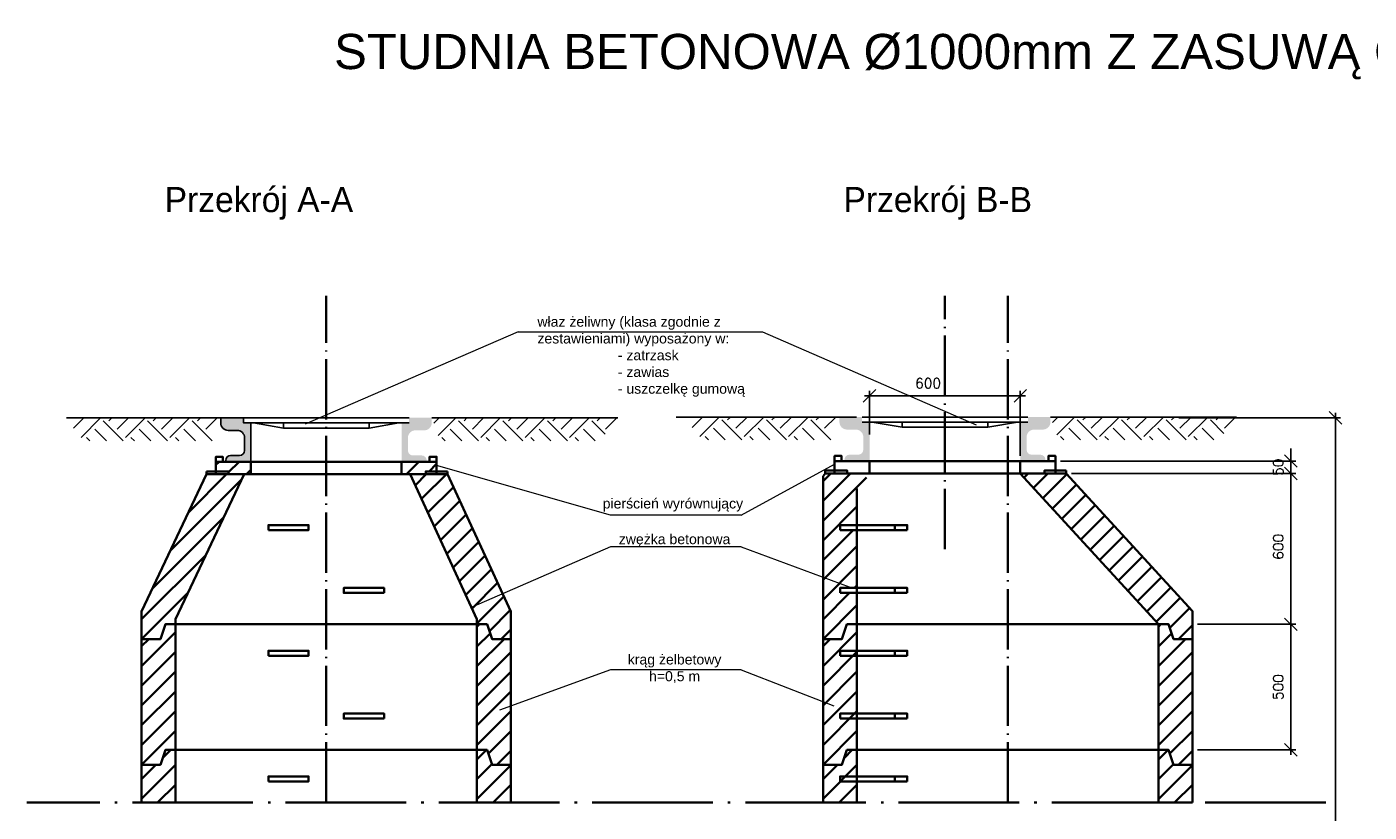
# Model space of a CAD drawing. Header units: inches. Extents: x 2742 to 3720, y -446 to 261.
# Tile 3 of 4: x 2785 to 3320, y -51 to 261. Entities that reach past the tile are written whole.
import ezdxf

# ---------------------------------------------------------------- set-up
doc = ezdxf.new("R2010")
doc.units = ezdxf.units.IN
doc.header["$MEASUREMENT"] = 0
doc.linetypes.add('ACAD_ISO04W100', pattern=[30.5, 24, -3, 0.5, -3])
for name, color, linetype, lineweight in [('kregi', 5, 'Continuous', 35), ('odnośniki', 7, 'Continuous', 15), ('opisy', 7, 'Continuous', 20), ('wymiary', 18, 'Continuous', 15)]:
    doc.layers.add(name, color=color, linetype=linetype, lineweight=lineweight)
doc.layers.add('kresk', color=7, linetype='Continuous')
doc.layers.add('studnia', color=3, linetype='Continuous')
doc.styles.add('Arial', font='arial.ttf')
doc.styles.add('iso20', font='romans.shx', dxfattribs={"height": 4})
doc.dimstyles.new('ISO-20', dxfattribs={"dimtxt": 4, "dimasz": 5, "dimexe": 2, "dimexo": 2, "dimgap": 3, "dimtad": 1, "dimlfac": 10, "dimtxsty": 'iso20', "dimblk": 'OBLIQUE', "dimcen": 2.5, "dimdle": 2, "dimadec": 0, "dimazin": 0, "dimtfac": 1, "dimtmove": 0, "dimatfit": 3, "dimldrblk": 'OBLIQUE', "dimfxl": 0, "dimarcsym": 0})

# ---------------------------------------------------------------- blocks, each defined once
blk = doc.blocks.new('_Oblique')
at = {"layer": 'kresk', "color": 0, "lineweight": -2}
blk.add_line((-0.5, -0.5), (0.5, 0.5), dxfattribs=at)
blk = doc.blocks.new('*D20')
at = {"layer": 'Defpoints', "color": 0, "transparency": 16777216}
for p in [(3180.82, 114.61), (3120.82, 97.24), (3180.82, 88.66)]:
    blk.add_point(p, dxfattribs=at)
at = {"layer": 'wymiary', "color": 0, "lineweight": -2, "transparency": 16777216}
for p, q in [((3118.82, 114.61), (3182.82, 114.61)), ((3120.82, 99.24), (3120.82, 116.61)), ((3180.82, 90.66), (3180.82, 116.61))]:
    blk.add_line(p, q, dxfattribs=at)
at = {"layer": 'wymiary', "color": 0, "lineweight": -2, "transparency": 16777216, "xscale": 5, "yscale": 5, "zscale": 5, "rotation": 180}
blk.add_blockref('_Oblique', (3120.82, 114.61), dxfattribs=at)
at = {"layer": 'wymiary', "color": 0, "lineweight": -2, "transparency": 16777216, "xscale": 5, "yscale": 5, "zscale": 5}
blk.add_blockref('_Oblique', (3180.82, 114.61), dxfattribs=at)
at = {"layer": 'wymiary', "color": 0, "transparency": 16777216, "insert": (3144.1, 119.61), "char_height": 4, "attachment_point": 5, "style": 'iso20'}
blk.add_mtext('600', dxfattribs=at)
blk = doc.blocks.new('*D31')
at = {"layer": 'Defpoints', "color": 0, "transparency": 16777216}
for p in [(3249.31, 23.66), (3249.31, -26.34), (3288.48, -26.34)]:
    blk.add_point(p, dxfattribs=at)
at = {"layer": 'wymiary', "color": 0, "lineweight": -2, "transparency": 16777216}
for p, q in [((3251.31, 23.66), (3290.48, 23.66)), ((3288.48, 25.66), (3288.48, -28.34)), ((3251.31, -26.34), (3290.48, -26.34))]:
    blk.add_line(p, q, dxfattribs=at)
at = {"layer": 'wymiary', "color": 0, "lineweight": -2, "transparency": 16777216, "xscale": 5, "yscale": 5, "zscale": 5}
for p, rotation in [((3288.48, 23.66), 90), ((3288.48, -26.34), 270)]:
    blk.add_blockref('_Oblique', p, dxfattribs=dict(at, rotation=rotation))
at = {"layer": 'wymiary', "color": 0, "transparency": 16777216, "insert": (3283.48, -1.34), "char_height": 4, "attachment_point": 5, "rotation": 90, "style": 'iso20'}
blk.add_mtext('500', dxfattribs=at)
blk = doc.blocks.new('*D32')
at = {"layer": 'Defpoints', "color": 0, "transparency": 16777216}
for p in [(3199.13, 83.66), (3249.31, 23.66), (3288.48, 23.66)]:
    blk.add_point(p, dxfattribs=at)
at = {"layer": 'wymiary', "color": 0, "lineweight": -2, "transparency": 16777216}
for p, q in [((3288.48, 85.66), (3288.48, 21.66)), ((3201.13, 83.66), (3290.48, 83.66)), ((3251.31, 23.66), (3290.48, 23.66))]:
    blk.add_line(p, q, dxfattribs=at)
at = {"layer": 'wymiary', "color": 0, "lineweight": -2, "transparency": 16777216, "xscale": 5, "yscale": 5, "zscale": 5}
for p, rotation in [((3288.48, 83.66), 90), ((3288.48, 23.66), 270)]:
    blk.add_blockref('_Oblique', p, dxfattribs=dict(at, rotation=rotation))
at = {"layer": 'wymiary', "color": 0, "transparency": 16777216, "insert": (3283.48, 54.51), "char_height": 4, "attachment_point": 5, "rotation": 90, "style": 'iso20'}
blk.add_mtext('600', dxfattribs=at)
blk = doc.blocks.new('*D33')
at = {"layer": 'Defpoints', "color": 0, "transparency": 16777216}
for p in [(3241.86, 105.86), (3285.33, -283.53), (3306.25, -283.53)]:
    blk.add_point(p, dxfattribs=at)
at = {"layer": 'wymiary', "color": 0, "lineweight": -2, "transparency": 16777216}
for p, q in [((3306.25, 107.86), (3306.25, -285.53)), ((3243.86, 105.86), (3308.25, 105.86)), ((3287.33, -283.53), (3308.25, -283.53))]:
    blk.add_line(p, q, dxfattribs=at)
at = {"layer": 'wymiary', "color": 0, "lineweight": -2, "transparency": 16777216, "xscale": 5, "yscale": 5, "zscale": 5}
for p, rotation in [((3306.25, 105.86), 90), ((3306.25, -283.53), 270)]:
    blk.add_blockref('_Oblique', p, dxfattribs=dict(at, rotation=rotation))
at = {"layer": 'wymiary', "color": 0, "transparency": 16777216, "insert": (3300.59, -88.83), "char_height": 4, "attachment_point": 5, "rotation": 90, "style": 'iso20'}
blk.add_mtext('zgodnie z profilami', dxfattribs=at)
blk = doc.blocks.new('*D35')
at = {"layer": 'Defpoints', "color": 0, "transparency": 16777216}
for p in [(3194.77, 88.66), (3199.13, 83.66), (3288.48, 83.66)]:
    blk.add_point(p, dxfattribs=at)
at = {"layer": 'wymiary', "color": 0, "lineweight": -2, "transparency": 16777216}
for p, q in [((3288.48, 88.66), (3288.48, 93.66)), ((3196.77, 88.66), (3290.48, 88.66)), ((3288.48, 88.66), (3288.48, 83.66)), ((3201.13, 83.66), (3290.48, 83.66)), ((3288.48, 83.66), (3288.48, 78.66))]:
    blk.add_line(p, q, dxfattribs=at)
at = {"layer": 'wymiary', "color": 0, "lineweight": -2, "transparency": 16777216, "xscale": 5, "yscale": 5, "zscale": 5}
for p, rotation in [((3288.48, 88.66), 270), ((3288.48, 83.66), 90)]:
    blk.add_blockref('_Oblique', p, dxfattribs=dict(at, rotation=rotation))
at = {"layer": 'wymiary', "color": 0, "transparency": 16777216, "insert": (3283.48, 86.16), "char_height": 4, "attachment_point": 5, "rotation": 90, "style": 'iso20'}
blk.add_mtext('50', dxfattribs=at)

msp = doc.modelspace()

# ---------------------------------------------------------------- hatches: boundary and pattern name
at = {"layer": 'kregi'}
h = msp.add_hatch(dxfattribs=at)
h.set_pattern_fill('ANSI31', color=256, scale=45, style=0)
h.set_pattern_definition([(45, (2831.044, 17.754), (-3.97748, 3.97748), [])])
h.paths.add_polyline_path([(2871.8587, 83.3637), (2860.5991, 83.3637), (2856.921, 83.3637), (2831.044, 28.7284), (2831.044, 17.7541), (2838.5126, 17.7541), (2840.5071, 23.6577), (2844.544, 23.6577), (2844.544, 25.693)])
h.paths.add_polyline_path([(2952.8555, 83.3637), (2952.8555, 84.5497), (2948.489, 84.5497), (2948.489, 83.3637), (2937.9899, 83.3637), (2964.544, 25.7663), (2964.544, 23.6577), (2968.581, 23.6577), (2970.5755, 17.7541), (2978.044, 17.7541), (2978.044, 28.7284)])
h.paths.add_polyline_path([(2874.544, 88.3637), (2864.544, 88.3637), (2860.5991, 88.3637), (2860.5991, 84.5497), (2865.6541, 84.5497), (2865.6541, 83.3637), (2874.544, 83.3637)])
h.paths.add_polyline_path([(2948.489, 88.3637), (2934.544, 88.3637), (2934.544, 83.3637), (2944.1224, 83.3637), (2944.1224, 84.5497), (2948.489, 84.5497)])
h = msp.add_hatch(dxfattribs=at)
h.set_pattern_fill('ANSI31', color=256, scale=1.75, style=0)
h.set_pattern_definition([(45, (3102.308, 17.754), (-3.92886, 3.92886), [])])
h.paths.add_polyline_path([(3115.8081, 61.1376), (3109.0581, 61.1376), (3109.0581, 63.1376), (3115.8081, 63.1376), (3115.8081, 77.6819), (3120.8223, 83.6577), (3103.1993, 83.6577), (3102.3081, 82.5955), (3102.3081, 17.7541), (3109.7766, 17.7541), (3111.7711, 23.6577), (3115.8081, 23.6577), (3115.8081, 36.1376), (3109.0581, 36.1376), (3109.0581, 38.1376), (3115.8081, 38.1376)])
h.paths.add_polyline_path([(3199.1338, 83.6577), (3180.8223, 83.6577), (3235.8081, 23.6577), (3239.8451, 23.6577), (3241.8395, 17.7541), (3249.3081, 17.7541), (3249.3081, 28.908)])
h = msp.add_hatch(dxfattribs=at)
h.set_pattern_fill('ANSI31', color=256, scale=1.75, style=0)
h.set_pattern_definition([(45, (2831.044, -32.246), (-3.92886, 3.92886), [])])
h.paths.add_polyline_path([(2844.544, 23.6577), (2840.5071, 23.6577), (2838.5126, 17.7541), (2831.044, 17.7541), (2831.044, -32.2459), (2838.5126, -32.2459), (2840.5071, -26.3423), (2844.544, -26.3423)])
h.paths.add_polyline_path([(2978.044, 17.7541), (2970.5755, 17.7541), (2968.581, 23.6577), (2964.544, 23.6577), (2964.544, 17.7541), (2964.544, -26.3423), (2968.581, -26.3423), (2970.5755, -32.2459), (2978.044, -32.2459)])
h = msp.add_hatch(dxfattribs=at)
h.set_pattern_fill('ANSI31', color=256, scale=1.75, style=0)
h.set_pattern_definition([(45, (3102.308, -32.246), (-3.92886, 3.92886), [])])
h.paths.add_polyline_path([(3115.8081, 23.6577), (3111.7711, 23.6577), (3109.7766, 17.7541), (3102.3081, 17.7541), (3102.3081, -32.2459), (3109.7766, -32.2459), (3111.7711, -26.3423), (3115.8081, -26.3423)])
h.paths.add_polyline_path([(3249.3081, 17.7541), (3241.8395, 17.7541), (3239.8451, 23.6577), (3235.8081, 23.6577), (3235.8081, 17.7541), (3235.8081, -26.3423), (3239.8451, -26.3423), (3241.8395, -32.2459), (3249.3081, -32.2459)])
h = msp.add_hatch(dxfattribs=at)
h.set_pattern_fill('ANSI31', color=256, scale=1.75, style=0)
h.set_pattern_definition([(45, (2831.044, -132.246), (-3.92886, 3.92886), [])])
h.paths.add_polyline_path([(2831.044, -47.3043), (2844.544, -47.3043), (2844.544, -26.3423), (2840.5071, -26.3423), (2838.5126, -32.2459), (2831.044, -32.2459)])
h.paths.add_polyline_path([(2964.544, -47.3043), (2978.044, -47.3043), (2978.044, -32.2459), (2970.5755, -32.2459), (2968.581, -26.3423), (2964.544, -26.3423)])
h = msp.add_hatch(dxfattribs=at)
h.set_pattern_fill('ANSI31', color=256, scale=1.75, style=0)
h.set_pattern_definition([(45, (3102.308, -132.246), (-3.92886, 3.92886), [])])
h.paths.add_polyline_path([(3102.3081, -47.3043), (3115.8081, -47.3043), (3115.8081, -26.3423), (3111.7711, -26.3423), (3109.7766, -32.2459), (3102.3081, -32.2459)])
h.paths.add_polyline_path([(3235.8081, -47.3043), (3249.3081, -47.3043), (3249.3081, -32.2459), (3241.8395, -32.2459), (3239.8451, -26.3423), (3235.8081, -26.3423)])
at = {"layer": 'kresk'}
h = msp.add_hatch(dxfattribs=at)
h.set_pattern_fill('EARTH', color=0, scale=50, angle=45, style=0)
h.set_pattern_definition([(45, (1304.324, -1846.479), (2e-15, 17.67767), [12.5, -12.5]), (45, (1301.009, -1843.164), (2e-15, 17.67767), [12.5, -12.5]), (45, (1297.695, -1839.85), (2e-15, 17.67767), [12.5, -12.5]), (135, (1297.695, -1837.64), (-17.67767, 2e-15), [12.5, -12.5]), (135, (1301.009, -1834.325), (-17.67767, 2e-15), [12.5, -12.5]), (135, (1304.324, -1831.011), (-17.67767, 2e-15), [12.5, -12.5])])
h.paths.add_polyline_path([(2946.5405, 105.8637), (2949.753, 96.7425), (3013.5793, 96.7425), (3020.5812, 105.8637)])
h.paths.add_polyline_path([(2859.3351, 96.7425), (2862.5475, 105.8637), (2801.1491, 105.8637), (2807.2067, 96.7425)])
h = msp.add_hatch(color=0, dxfattribs=at)
h.paths.add_polyline_path([(2874.544, 103.8637), (2871.544, 103.8637), (2871.544, 105.8637), (2862.5475, 105.8637), (2862.5475, 103.8637, 0.41421356), (2865.5475, 100.8637), (2869.044, 100.8637, -0.41421356), (2872.044, 97.8637), (2872.044, 92.8637, -0.41421356), (2870.044, 90.8637), (2866.544, 90.8637, 0.41421356), (2864.544, 88.8637), (2864.544, 88.3637), (2874.544, 88.3637)])
h.paths.add_polyline_path([(2946.5405, 103.8637), (2946.5405, 105.8637), (2937.544, 105.8637), (2937.544, 103.8637), (2934.544, 103.8637), (2934.544, 88.3637), (2944.544, 88.3637), (2944.544, 88.8637, 0.41421356), (2942.544, 90.8637), (2939.044, 90.8637, -0.41421356), (2937.044, 92.8637), (2937.044, 97.8637, -0.41421356), (2940.044, 100.8637), (2943.5405, 100.8637, 0.41421356)])
h = msp.add_hatch(dxfattribs=at)
h.set_pattern_fill('EARTH', color=0, scale=50, angle=45, style=0)
h.set_pattern_definition([(45, (1550.602, -1846.169), (2e-15, 17.67767), [12.5, -12.5]), (45, (1547.287, -1842.855), (2e-15, 17.67767), [12.5, -12.5]), (45, (1543.973, -1839.54), (2e-15, 17.67767), [12.5, -12.5]), (135, (1543.973, -1837.33), (-17.67767, 2e-15), [12.5, -12.5]), (135, (1547.287, -1834.016), (-17.67767, 2e-15), [12.5, -12.5]), (135, (1550.602, -1830.701), (-17.67767, 2e-15), [12.5, -12.5])])
h.paths.add_polyline_path([(3192.8188, 106.1731), (3196.0313, 97.0519), (3259.8576, 97.0519), (3266.8595, 106.1731)])
h.paths.add_polyline_path([(3105.6134, 97.0519), (3108.8258, 106.1731), (3047.4274, 106.1731), (3053.485, 97.0519)])
h = msp.add_hatch(color=0, dxfattribs=at)
h.paths.add_polyline_path([(3120.8223, 104.1731), (3117.8223, 104.1731), (3117.8223, 106.1731), (3108.8258, 106.1731), (3108.8258, 104.1731, 0.41421356), (3111.8258, 101.1731), (3115.3223, 101.1731, -0.41421356), (3118.3223, 98.1731), (3118.3223, 93.1731, -0.41421356), (3116.3223, 91.1731), (3112.8223, 91.1731, 0.41421356), (3110.8223, 89.1731), (3110.8223, 88.6731), (3120.8223, 88.6731)])
h.paths.add_polyline_path([(3192.8188, 104.1731), (3192.8188, 106.1731), (3183.8223, 106.1731), (3183.8223, 104.1731), (3180.8223, 104.1731), (3180.8223, 88.6731), (3190.8223, 88.6731), (3190.8223, 89.1731, 0.41421356), (3188.8223, 91.1731), (3185.3223, 91.1731, -0.41421356), (3183.3223, 93.1731), (3183.3223, 98.1731, -0.41421356), (3186.3223, 101.1731), (3189.8188, 101.1731, 0.41421356)])

# ---------------------------------------------------------------- linework, layer by layer
at = {"layer": 'kregi', "linetype": 'ACAD_ISO04W100'}
for points in [[(2904.544, -47.3043), (2904.544, 154.4391)], [(3150.8223, 53.5674), (3150.8223, 154.4391)], [(3175.8081, -47.3043), (3175.8081, 154.4391)]]:
    msp.add_lwpolyline(points, dxfattribs=at)
at = {"layer": 'kregi'}
for points in [[(2863.3774, 88.3637), (2863.3774, 90.3637), (2860.5991, 90.3637), (2860.5991, 88.3637)], [(2874.544, 83.3637), (2874.544, 88.3637), (2860.5991, 88.3637), (2860.5991, 83.3637)], [(2874.544, 88.3637), (2874.544, 83.3637), (2860.5991, 83.3637)], [(2874.544, 83.3637), (2874.544, 88.3637), (2934.544, 88.3637)], [(2934.544, 83.3637), (2934.544, 88.3637), (2948.489, 88.3637), (2948.489, 83.3637)], [(2945.7107, 88.3637), (2945.7107, 90.3637), (2948.489, 90.3637), (2948.489, 88.3637)], [(3109.6557, 88.6577), (3109.6557, 90.6577), (3106.8774, 90.6577), (3106.8774, 88.6577)], [(3120.8223, 83.6577), (3120.8223, 88.6577), (3106.8774, 88.6577), (3106.8774, 83.6577)], [(3120.8223, 88.6577), (3120.8223, 83.6577), (3106.8774, 83.6577)], [(3120.8223, 83.6577), (3120.8223, 88.6577), (3180.8223, 88.6577)], [(3180.8223, 83.6577), (3180.8223, 88.6577), (3194.7673, 88.6577), (3194.7673, 83.6577)], [(3191.989, 88.6577), (3191.989, 90.6577), (3194.7673, 90.6577), (3194.7673, 88.6577)], [(2831.044, 17.7541), (2831.044, 28.7284), (2856.921, 83.3637)], [(2844.544, 17.7541), (2844.544, 25.693), (2871.8587, 83.3637)], [(2856.921, 84.5497), (2865.6541, 84.5497), (2865.6541, 83.3637), (2874.544, 83.3637)], [(2856.921, 84.5497), (2856.921, 83.3637)], [(2934.544, 83.3637), (2948.489, 83.3637)], [(2952.8555, 84.5497), (2944.1224, 84.5497), (2944.1224, 83.3637), (2935.2325, 83.3637)], [(2964.544, 17.7541), (2964.544, 25.7663), (2937.9899, 83.3637)], [(2952.8555, 84.5497), (2952.8555, 83.3637)], [(2978.044, 17.7541), (2978.044, 28.7284), (2952.8555, 83.3637)], [(3102.3081, 82.5955), (3103.1993, 83.6577)], [(3102.3081, 82.5955), (3102.3081, 17.7541)], [(3103.1993, 84.8437), (3111.9324, 84.8437), (3111.9324, 83.6577), (3120.8223, 83.6577)], [(3103.1993, 84.8437), (3103.1993, 83.6577)], [(3180.8223, 83.6577), (3235.8081, 23.6577), (3235.8081, 3.2937)], [(3180.8223, 83.6577), (3194.7673, 83.6577)], [(3199.1338, 84.8437), (3190.4007, 84.8437), (3190.4007, 83.6577), (3181.5108, 83.6577)], [(3199.1338, 84.8437), (3199.1338, 83.6577)], [(3199.1338, 83.6577), (3249.3081, 28.908), (3249.3081, 3.2937)], [(3115.8081, 23.6577), (3115.8081, 77.6819)], [(2881.544, 61.1376), (2897.544, 61.1376), (2897.544, 63.1376), (2881.544, 63.1376), (2881.544, 61.1376)], [(3135.8081, 61.1376), (3135.8081, 63.1376), (3109.0581, 63.1376), (3109.0581, 61.1376)], [(3109.0581, 61.1376), (3135.8081, 61.1376)], [(3115.8081, 61.1376), (3135.8081, 61.1376)], [(3135.8081, 63.1376), (3130.8081, 63.1376), (3130.8081, 61.1376), (3135.8081, 61.1376)], [(2927.544, 36.1376), (2911.544, 36.1376), (2911.544, 38.1376), (2927.544, 38.1376), (2927.544, 36.1376)], [(3135.8081, 36.1376), (3135.8081, 38.1376), (3109.0581, 38.1376), (3109.0581, 36.1376)], [(3135.8081, 38.1376), (3130.8081, 38.1376), (3130.8081, 36.1376), (3135.8081, 36.1376)], [(3109.0581, 36.1376), (3135.8081, 36.1376)], [(3115.8081, 36.1376), (3135.8081, 36.1376)], [(2964.544, 23.6577), (2968.581, 23.6577), (2970.5755, 17.7541), (2978.044, 17.7541), (2978.044, -32.2459), (2970.5755, -32.2459), (2968.581, -26.3423), (2964.544, -26.3423), (2844.544, -26.3423), (2840.5071, -26.3423), (2838.5126, -32.2459), (2831.044, -32.2459), (2831.044, 17.7541), (2838.5126, 17.7541), (2840.5071, 23.6577), (2844.544, 23.6577), (2844.544, -26.3423), (2844.544, 23.6577), (2964.544, 23.6577), (2964.544, -26.3423)], [(3235.8081, 23.6577), (3239.8451, 23.6577), (3241.8395, 17.7541), (3249.3081, 17.7541), (3249.3081, -32.2459), (3241.8395, -32.2459), (3239.8451, -26.3423), (3235.8081, -26.3423), (3115.8081, -26.3423), (3111.7711, -26.3423), (3109.7766, -32.2459), (3102.3081, -32.2459), (3102.3081, 17.7541), (3109.7766, 17.7541), (3111.7711, 23.6577), (3115.8081, 23.6577), (3115.8081, -26.3423), (3115.8081, 23.6577), (3235.8081, 23.6577), (3235.8081, -26.3423)], [(2881.544, 11.1376), (2897.544, 11.1376), (2897.544, 13.1376), (2881.544, 13.1376), (2881.544, 11.1376)], [(3135.8081, 11.1385), (3135.8081, 13.1385), (3109.0581, 13.1385), (3109.0581, 11.1385)], [(3109.0581, 11.1385), (3135.8081, 11.1385)], [(3115.8081, 11.1385), (3135.8081, 11.1385)], [(3135.8081, 13.1385), (3130.8081, 13.1385), (3130.8081, 11.1385), (3135.8081, 11.1385)], [(2927.544, -13.8624), (2911.544, -13.8624), (2911.544, -11.8624), (2927.544, -11.8624), (2927.544, -13.8624)], [(3135.8081, -13.8615), (3135.8081, -11.8615), (3109.0581, -11.8615), (3109.0581, -13.8615)], [(3109.0581, -13.8615), (3135.8081, -13.8615)], [(3115.8081, -13.8615), (3135.8081, -13.8615)], [(3135.8081, -11.8615), (3130.8081, -11.8615), (3130.8081, -13.8615), (3135.8081, -13.8615)], [(2831.044, -47.3043), (2831.044, -32.2459), (2838.5126, -32.2459), (2840.5071, -26.3423), (2964.544, -26.3423), (2968.581, -26.3423), (2970.5755, -32.2459), (2978.044, -32.2459), (2978.044, -47.3043)], [(2844.544, -47.3043), (2844.544, -26.3423)], [(2964.544, -26.3423), (2964.544, -47.3043)], [(3102.3081, -47.3043), (3102.3081, -32.2459), (3109.7766, -32.2459), (3111.7711, -26.3423), (3235.8081, -26.3423), (3239.8451, -26.3423), (3241.8395, -32.2459), (3249.3081, -32.2459), (3249.3081, -47.3043)], [(3115.8081, -47.3043), (3115.8081, -26.3423)], [(3235.8081, -26.3423), (3235.8081, -47.3043)], [(2881.544, -38.8624), (2897.544, -38.8624), (2897.544, -36.8624), (2881.544, -36.8624), (2881.544, -38.8624)], [(3135.8081, -38.8615), (3135.8081, -36.8615), (3109.0581, -36.8615), (3109.0581, -38.8615)], [(3135.8081, -36.8615), (3130.8081, -36.8615), (3130.8081, -38.8615), (3135.8081, -38.8615)], [(3109.0581, -38.8615), (3135.8081, -38.8615)], [(3115.8081, -38.8615), (3135.8081, -38.8615)], [(2978.044, -47.3043), (2964.544, -47.3043)], [(3249.3081, -47.3043), (3235.8081, -47.3043)]]:
    msp.add_lwpolyline(points, dxfattribs=at)
at = {"layer": 'kregi', "color": 1}
for points in [[(2856.921, 83.3637), (2952.5113, 83.3637)], [(3199.1338, 83.6577), (3103.1993, 83.6577)], [(3103.1993, 83.6577), (3198.7896, 83.6577)]]:
    msp.add_lwpolyline(points, dxfattribs=at)
at = {"layer": 'kregi', "linetype": 'ACAD_ISO04W100', "ltscale": 2}
msp.add_lwpolyline([(3302.3745, -47.3043), (2785.3705, -47.3043)], dxfattribs=at)
at = {"layer": 'kresk', "color": 0}
for p, q in [((2897.544, 63.1376), (2881.544, 63.1376)), ((2881.544, 61.1376), (2897.544, 61.1376)), ((2897.544, 61.1376), (2881.544, 61.1376)), ((2897.544, 61.1376), (2897.544, 63.1376)), ((2897.544, 13.1376), (2881.544, 13.1376)), ((2881.544, 11.1376), (2897.544, 11.1376)), ((2897.544, 11.1376), (2881.544, 11.1376)), ((2897.544, 11.1376), (2897.544, 13.1376)), ((2897.544, -36.8624), (2881.544, -36.8624)), ((2897.544, -38.8624), (2897.544, -36.8624)), ((2881.544, -38.8624), (2897.544, -38.8624)), ((2897.544, -38.8624), (2881.544, -38.8624))]:
    msp.add_line(p, q, dxfattribs=at)
at = {"layer": 'odnośniki', "color": 0}
for p, q in [((2980.8897, 140.1156), (2896.2157, 103.2905)), ((3078.1657, 140.1156), (3163.2526, 103.111)), ((3017.7107, 67.0909), (2948.489, 86.8756)), ((3069.6964, 67.0909), (3106.8774, 87.3613)), ((3069.6964, 67.0909), (3017.7107, 67.0909)), ((3017.7107, 54.5413), (2962.1941, 30.3968)), ((3069.6964, 54.5413), (3017.7107, 54.5413)), ((3069.6964, 54.5413), (3112.6559, 38.5479)), ((3017.7107, 5.5148), (2973.5536, -10.5398)), ((3069.6964, 5.5148), (3017.7107, 5.5148)), ((3069.6964, 5.5148), (3106.5916, -8.8537))]:
    msp.add_line(p, q, dxfattribs=at)
at = {"layer": 'odnośniki'}
msp.add_lwpolyline([(2980.8897, 140.1156), (3078.1657, 140.1156), (3078.1657, 140.1156)], dxfattribs=at)
at = {"layer": 'studnia', "color": 0}
for p, q in [((2862.5475, 105.8637), (2801.1491, 105.8637)), ((2865.5475, 105.8637), (2801.1491, 105.8637)), ((2871.544, 105.8637), (2937.544, 105.8637)), ((2937.544, 103.8637), (2871.544, 103.8637)), ((2875.6158, 103.8637), (2887.4789, 101.7806)), ((2887.4789, 101.7806), (2887.4789, 103.8637)), ((2921.6092, 101.7806), (2887.4789, 101.7806)), ((2890.4789, 103.8637), (2918.6092, 103.8637)), ((2921.6092, 101.7806), (2933.4722, 103.8637)), ((2921.6092, 103.8637), (2921.6092, 101.7806)), ((2946.5405, 105.8637), (3020.5812, 105.8637)), ((2946.5405, 105.8637), (3018.3752, 105.8637)), ((3043.7817, 106.1731), (3115.6164, 106.1731)), ((3117.8223, 106.1731), (3183.8223, 106.1731)), ((3183.8223, 104.1731), (3117.8223, 104.1731)), ((3121.8942, 104.1731), (3133.7572, 102.09)), ((3133.7572, 102.09), (3133.7572, 104.1731)), ((3167.8875, 102.09), (3133.7572, 102.09)), ((3136.7572, 104.1731), (3164.8875, 104.1731)), ((3167.8875, 102.09), (3179.7505, 104.1731)), ((3167.8875, 104.1731), (3167.8875, 102.09)), ((3192.8188, 106.1731), (3266.8595, 106.1731)), ((3192.8188, 106.1731), (3264.6535, 106.1731))]:
    msp.add_line(p, q, dxfattribs=at)
msp.add_lwpolyline([(2874.544, 103.8637), (2871.544, 103.8637), (2871.544, 105.8637), (2862.5475, 105.8637), (2862.5475, 103.8637, 0.41421356), (2865.5475, 100.8637), (2869.044, 100.8637, -0.41421356), (2872.044, 97.8637), (2872.044, 92.8637, -0.41421356), (2870.044, 90.8637), (2866.544, 90.8637, 0.41421356), (2864.544, 88.8637), (2864.544, 88.3637), (2874.544, 88.3637)], format="xyb", close=True, dxfattribs=at)
at = {"layer": 'studnia'}
msp.add_lwpolyline([(2934.544, 87.8637), (2934.544, 83.3637)], dxfattribs=at)

# ---------------------------------------------------------------- texts
at = {"layer": 'opisy', "color": 0, "style": 'Arial'}
msp.add_text('STUDNIA BETONOWA %%C1000mm Z ZASUWĄ ODCINAJĄCĄ', height=14, dxfattribs=at).set_placement((2907.6651, 244.6591))
at = {"layer": 'opisy', "color": 0}
for s, p in [('Przekrój A-A', (2840.2234, 187.7092)), ('Przekrój B-B', (3110.427, 187.7092))]:
    msp.add_text(s, height=10, dxfattribs=at).set_placement(p)
at = {"layer": 'opisy', "color": 0, "char_height": 4}
for s, insert, width, attachment_point in [('{\\fArial|b0|i0|c238|p34;właz żeliwny (klasa zgodnie z zestawieniami) wyposażony w:\\P^I^I- zatrzask\\P^I^I- zawias\\P^I^I- uszczelkę gumową}', (2988.5984, 130.1698), 100.985942, 4), ('{\\f@Arial Unicode MS|b0|i0|c238|p34;pierścień wyr\\f@Arial Unicode MS|b0|i0|c0|p34;ó\\f@Arial Unicode MS|b0|i0|c238|p34;wnujący}', (3042.5275, 71.1535), 79.9452, 5), ('{\\f@Arial Unicode MS|b0|i0|c238|p34;zwężka betonowa}', (3043.1975, 56.9531), 79.9452, 5), ('{\\f@Arial Unicode MS|b0|i0|c238|p34;krąg żelbetowy\\Ph=0,5 m}', (3043.1975, 5.9671), 79.9452, 5)]:
    msp.add_mtext(s, dxfattribs=dict(at, insert=insert, width=width, attachment_point=attachment_point))

# ---------------------------------------------------------------- dimensions: what is measured, and where the dimension line sits
at = {"layer": 'wymiary', "color": 0}
dim = msp.add_linear_dim(base=(3180.8223, 114.6143), p1=(3120.8223, 97.2355), p2=(3180.8223, 88.6577), dimstyle='ISO-20', dxfattribs=at)
dim.commit()
dim.dimension.update_dxf_attribs({"geometry": '*D20', "text_midpoint": (3144.0964, 114.6143), "dimtype": 160})
for base, p1, p2, text, picture, middle in [((3306.2529, -283.5271), (3241.8559, 105.8637), (3285.3324, -283.5271), 'zgodnie z profilami', '*D33', (3306.2529, -88.8317)), ((3288.4754, 23.6577), (3199.1338, 83.6577), (3249.3081, 23.6577), '600', '*D32', (3288.4754, 54.5107))]:
    dim = msp.add_linear_dim(base=base, p1=p1, p2=p2, angle=90, text=text, dimstyle='ISO-20', dxfattribs=at)
    dim.commit()
    dim.dimension.update_dxf_attribs({"geometry": picture, "text_midpoint": middle, "dimtype": 160})
dim = msp.add_linear_dim(base=(3288.4754, 83.6577), p1=(3194.7673, 88.6577), p2=(3199.1338, 83.6577), angle=90, dimstyle='ISO-20', dxfattribs=at)
dim.commit()
dim.dimension.update_dxf_attribs({"geometry": '*D35', "text_midpoint": (3288.4754, 86.1577), "dimtype": 160})
dim = msp.add_linear_dim(base=(3288.4754, -26.3423), p1=(3249.3081, 23.6577), p2=(3249.3081, -26.3423), angle=90, dimstyle='ISO-20', dxfattribs=at)
dim.commit()
dim.dimension.update_dxf_attribs({"geometry": '*D31', "text_midpoint": (3283.4754, -1.3423)})

doc.saveas('drawing.dxf')
